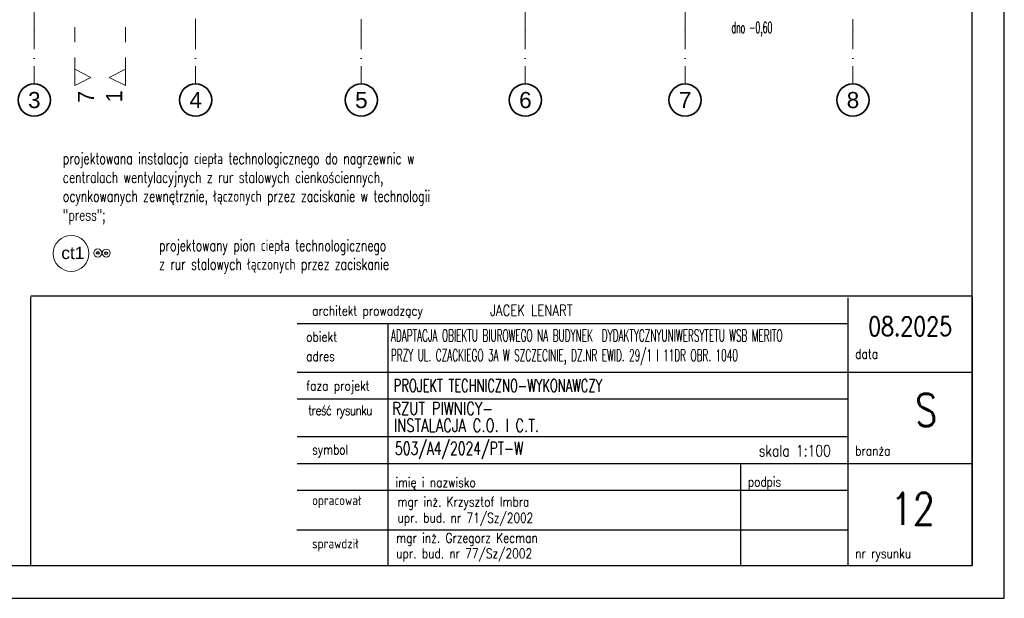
# Model space of a CAD drawing. Header units: millimetres. Extents: x -75424 to 111134, y 39940 to 476713.
# Tile 12 of 24: x 34519 to 52825, y 226960 to 237727. Entities that reach past the tile are written whole.
import ezdxf
from ezdxf.lldxf.tags import DXFTag

# ---------------------------------------------------------------- set-up
doc = ezdxf.new("R2010")
doc.units = ezdxf.units.MM
doc.header["$MEASUREMENT"] = 0
doc.linetypes.add('Kropki i Kreski', pattern=[6.702778, 3.527778, -1.763889, 0, -1.411111])
doc.linetypes.add('Przerywana', pattern=[5.644444, 2.822222, -2.822222])
for name, color, linetype in [('#opisy', 7, 'Continuous'), ('#piomn co', 252, 'Continuous'), ('#podkład', 252, 'Continuous'), ('0_Nr_pióra__1', 7, 'Continuous'), ('_TABELA', 7, 'Continuous'), ('Konstrukcja - Siatka mod', 7, 'Continuous'), ('Znaczniki - Przekroje', 7, 'Continuous')]:
    doc.layers.add(name, color=color, linetype=linetype)
doc.layers.add('IS_Opisy_działek_Wodociag', color=7, linetype='SOLID', true_color=0x000000)
doc.styles.add('ROMANS', font='romans', dxfattribs={"width": 0.8})
doc.styles.get("Standard").update_dxf_attribs({"font": 'arial.ttf'})
doc.styles.add('STYL_AUTOMATYCZNY_1', font='arial.ttf')
doc.styles.add('STYL_AUTOMATYCZNY_6', font='txt')
tags = doc.linetypes.add('SOLID', pattern=[10, 10, 0]).pattern_tags.tags
tags[6:7] = [DXFTag(74, 4), DXFTag(75, 0), DXFTag(340, '0'), DXFTag(46, 0.0), DXFTag(50, 0.0), DXFTag(44, 0.0), DXFTag(45, 0.0)]
tags[4:5] = [DXFTag(74, 4), DXFTag(75, 0), DXFTag(340, '0'), DXFTag(46, 0.0), DXFTag(50, 0.0), DXFTag(44, 0.0), DXFTag(45, 0.0)]

# ---------------------------------------------------------------- blocks, each defined once
blk = doc.blocks.new('SDFGHB')
at = {"layer": 'Konstrukcja - Siatka mod', "color": 252, "linetype": 'Kropki i Kreski', "lineweight": 13, "ltscale": 100}
for p, q in [((34448, 457532), (34448, 474496)), ((37448, 474501), (37448, 457532)), ((40528, 474496), (40528, 457532)), ((43578, 457532), (43578, 474496)), ((46548, 457532), (46548, 474496)), ((49668, 474496), (49668, 457532)), ((34448, 457532), (34448, 456532)), ((37448, 457532), (37448, 456532)), ((40528, 457532), (40528, 456532)), ((43578, 457532), (43578, 456532)), ((46548, 457532), (46548, 456532)), ((49668, 457532), (49668, 456532))]:
    blk.add_line(p, q, dxfattribs=at)
at = {"layer": 'Konstrukcja - Siatka mod', "color": 252, "linetype": 'Continuous', "lineweight": 35, "ltscale": 100}
for centre in [(34448, 456232), (37448, 456232), (40528, 456232), (43578, 456232), (46548, 456232), (49668, 456232)]:
    blk.add_circle(centre, 300, dxfattribs=at)
at = {"layer": 'Konstrukcja - Siatka mod', "color": 252, "linetype": 'Kropki i Kreski', "lineweight": 13, "ltscale": 100}
for p in [(34448, 457532), (34448, 457532), (37448, 457532), (37448, 457532), (40528, 457532), (40528, 457532), (43578, 457532), (43578, 457532), (46548, 457532), (46548, 457532), (49668, 457532), (49668, 457532)]:
    blk.add_point(p, dxfattribs=at)
at = {"layer": 'Znaczniki - Przekroje', "color": 252, "linetype": 'Przerywana', "lineweight": 13, "ltscale": 100}
for p, q in [((35202, 458154), (35202, 456804)), ((36143, 458154), (36143, 456804))]:
    blk.add_line(p, q, dxfattribs=at)
at = {"layer": 'Znaczniki - Przekroje', "color": 252, "linetype": 'Continuous', "lineweight": 13, "ltscale": 100, "flags": 128}
for points in [[(35202, 456504), (35202, 456804), (35502, 456654)], [(36143, 456504), (36143, 456804), (35843, 456654)]]:
    blk.add_lwpolyline(points, close=True, dxfattribs=at)
at = {"layer": 'Konstrukcja - Siatka mod', "color": 252, "linetype": 'Continuous', "lineweight": 13, "char_height": 300, "attachment_point": 1, "style": 'STYL_AUTOMATYCZNY_1'}
for s, insert in [('\\A1;{\\pql;\\pt0;\\fArial|b0|i0|c238|p0;\\W1.000000;3}', (34333, 456382)), ('\\A1;{\\pql;\\pt0;\\fArial|b0|i0|c238|p0;\\W1.000000;4}', (37333, 456382)), ('\\A1;{\\pql;\\pt0;\\fArial|b0|i0|c238|p0;\\W1.000000;5}', (40413, 456382)), ('\\A1;{\\pql;\\pt0;\\fArial|b0|i0|c238|p0;\\W1.000000;6}', (43463, 456382)), ('\\A1;{\\pql;\\pt0;\\fArial|b0|i0|c238|p0;\\W1.000000;7}', (46433, 456382)), ('\\A1;{\\pql;\\pt0;\\fArial|b0|i0|c238|p0;\\W1.000000;8}', (49553, 456382))]:
    blk.add_mtext(s, dxfattribs=dict(at, insert=insert))
at = {"layer": 'Znaczniki - Przekroje', "color": 252, "linetype": 'Continuous', "lineweight": 13, "char_height": 300, "rotation": 90, "style": 'STYL_AUTOMATYCZNY_6'}
for s, insert, attachment_point in [('\\A1;{\\pql;\\pt0;\\fGeneva CE|b0|i0|c0|p0;\\W1.000000;7}', (35562, 456178), 7), ('\\A1;{\\pqr;\\pt0;\\fGeneva CE|b0|i0|c0|p0;\\W1.000000;1}', (36083, 456414), 9)]:
    blk.add_mtext(s, dxfattribs=dict(at, insert=insert, attachment_point=attachment_point))

msp = doc.modelspace()

# ---------------------------------------------------------------- linework, layer by layer
at = {"layer": '#piomn co', "color": 7, "lineweight": 5, "ltscale": 10}
msp.add_circle((35475, 233377), 333, dxfattribs=at)
at = {"layer": '#piomn co', "color": 202, "linetype": 'Continuous', "lineweight": 0, "ltscale": 10}
for centre in [(35971, 233386), (36129, 233384)]:
    msp.add_circle(centre, 75, dxfattribs=at)
at = {"layer": '#piomn co', "color": 202, "linetype": 'Continuous', "lineweight": 30, "ltscale": 10}
for centre in [(35971, 233386), (36129, 233384)]:
    msp.add_circle(centre, 25, dxfattribs=at)
at = {"layer": '0_Nr_pióra__1', "color": 7, "linetype": 'Continuous', "ltscale": 100}
for p, q in [((34725, 232586), (52225, 232586)), ((34725, 227570), (34725, 232571)), ((49925, 227570), (49925, 232552)), ((52225, 232571), (52225, 227570)), ((39676, 232071), (49925, 232071)), ((41370, 227571), (41371, 232071)), ((39676, 231171), (52225, 231171)), ((39676, 230671), (49925, 230671)), ((39676, 229971), (49925, 229971)), ((39676, 229471), (52225, 229471)), ((47925, 227570), (47925, 229471)), ((39676, 228971), (49925, 228971)), ((39675, 228235), (49925, 228235)), ((39726, 227570), (52225, 227570))]:
    msp.add_line(p, q, dxfattribs=at)
at = {"layer": '0_Nr_pióra__1', "color": 7, "linetype": 'Continuous'}
msp.add_line((39676, 230671), (49925, 230671), dxfattribs=at)
at = {"layer": '_TABELA', "color": 7}
msp.add_lwpolyline([(10825, 256660), (52825, 256660), (10825, 256660), (10825, 226960), (52825, 226960), (52825, 256660)], dxfattribs=at)
msp.add_lwpolyline([(52225, 256050), (13325, 256050), (13325, 227570), (52225, 227570)], close=True, dxfattribs=at)

# ---------------------------------------------------------------- block references
at = {"layer": '#podkład'}
msp.add_blockref('SDFGHB', (342, -220000), dxfattribs=at)

# ---------------------------------------------------------------- texts
at = {"layer": '#opisy', "color": 7, "linetype": 'Continuous', "lineweight": 5, "char_height": 210, "attachment_point": 1}
for s, insert, width in [('\\pxql;\\Fromans.shx|c238;\\W0.7;projektowana instalacja ciepła technologicznego do nagrzewnic w centralach wentylacyjnych z rur stalowych cienkościennych, ocynkowanych zewnętrznie, łączonych przez zaciskanie w technologii "press";', (35323, 235249), 7422.3), ('\\Fromans.shx|c238;\\W0.8; \\P\\W0.7;projektowany pion ciepła technologicznego\\Pz rur stalowych łączonych przez zaciskanie ', (37112, 233983), 16359.6)]:
    msp.add_mtext(s, dxfattribs=dict(at, insert=insert, width=width))
at = {"layer": '#piomn co', "color": 7, "lineweight": 5, "ltscale": 10, "insert": (35294, 233269), "char_height": 230, "attachment_point": 7}
msp.add_mtext('ct1', dxfattribs=at)
at = {"layer": '0_Nr_pióra__1', "color": 7, "linetype": 'Continuous', "style": 'ROMANS'}
for s, width, p in [('RZUT PIWNICY-', 0.75, (41446, 230373)), ('INSTALACJA C.O. I C.T.', 0.75, (41475, 230057)), ('503/A4/2024/PT-W', 0.7, (41498, 229631))]:
    msp.add_text(s, height=240, rotation=359.9976, dxfattribs=dict(at, width=width)).set_placement(p)
at = {"layer": '0_Nr_pióra__1', "color": 7, "linetype": 'Continuous', "rotation": 359.9976, "style": 'ROMANS'}
for s, insert, char_height, attachment_point in [('{\\Q0;architekt prowadzący}', (39957, 232282), 180, 4), ('{JACEK LENART}', (43264, 232319), 200, 4), ('\\Fromans|c238;08.2025', (51073, 232021), 350, 5), ('{\\Q0;obiekt}', (39847, 231826), 180, 4), ('\\pxql;\\W0.55;ADAPTACJA OBIEKTU BIUROWEGO NA BUDYNEK  DYDAKTYCZNYUNIWERSYTETU WSB MERITO \\PPRZY UL. CZACKIEGO 3A W SZCZECINIE, DZ.NR EWID. 29/1 I 11DR OBR. 1040 ', (41421, 231630), 220, 4), ('{\\Q0;adres}', (39847, 231465), 180, 4), ('{\\Q0;data}', (50055, 231508), 180, 4), ('\\pxql;\\Fromans.shx;\\W0.65;\\A1;PROJEKT TECHNICZNO-WYKONAWCZY', (41475, 230920), 240, 4), ('\\pxqc;S', (51072, 230466), 600, 4), ('{\\Q0;symbol}', (39956, 229698), 180, 4), ('{\\Q0;branża}', (50055, 229708), 180, 4), ('{\\Q0;imię i nazwisko}', (41504, 229098), 180, 4), ('{\\Q0;podpis}', (48055, 229099), 180, 4), ('{\\Fromans|c128;\\Q0;mgr in\\Fromans,bigfont|c238;ż\\Fromans|c128;. Krzysztof Imbra\\Pupr. bud. nr 71/Sz/2002}', (41544, 228578), 180, 4), ('{\\Q0;opracował}', (39956, 228757), 180, 4), ('{\\Q0;mgr inż. Grzegorz Kecman}', (41521, 228054), 180, 4), ('{\\Q0;sprawdził}', (39956, 227952), 180, 4), ('{\\Q0;upr. bud. nr 7\\Fromans,bigfont|c238;7\\Fromans|c238;/Sz/2002}', (41520, 227765), 180, 4), ('{\\Q0;nr rysunku}', (50055, 227768), 180, 4)]:
    msp.add_mtext(s, dxfattribs=dict(at, insert=insert, char_height=char_height, attachment_point=attachment_point))
at = {"layer": '0_Nr_pióra__1', "color": 7, "linetype": 'Continuous', "char_height": 180, "attachment_point": 4, "rotation": 359.9976, "line_spacing_factor": 0.8, "style": 'ROMANS'}
for s, insert in [('\\W0.8;faza projekt', (39847, 230885)), ('\\T0.9;\\W0.8;treść rysunku', (39880, 230429))]:
    msp.add_mtext(s, dxfattribs=dict(at, insert=insert))
at = {"layer": '0_Nr_pióra__1', "color": 7, "linetype": 'Continuous', "insert": (48261, 229707), "char_height": 210, "width": 2283.42, "attachment_point": 4, "line_spacing_factor": 0.9, "style": 'ROMANS'}
msp.add_mtext('skala 1:100', dxfattribs=at)
at = {"layer": '0_Nr_pióra__1', "color": 0, "linetype": 'Continuous', "insert": (51122, 228625), "char_height": 600, "attachment_point": 5, "rotation": 359.9976, "style": 'ROMANS'}
msp.add_mtext('12', dxfattribs=at)
at = {"layer": 'IS_Opisy_działek_Wodociag', "color": 7, "lineweight": 13, "ltscale": 10, "style": 'ROMANS', "width": 0.5}
msp.add_text('dno -0,60', height=210, dxfattribs=at).set_placement((47752, 237477))

doc.saveas('drawing.dxf')
